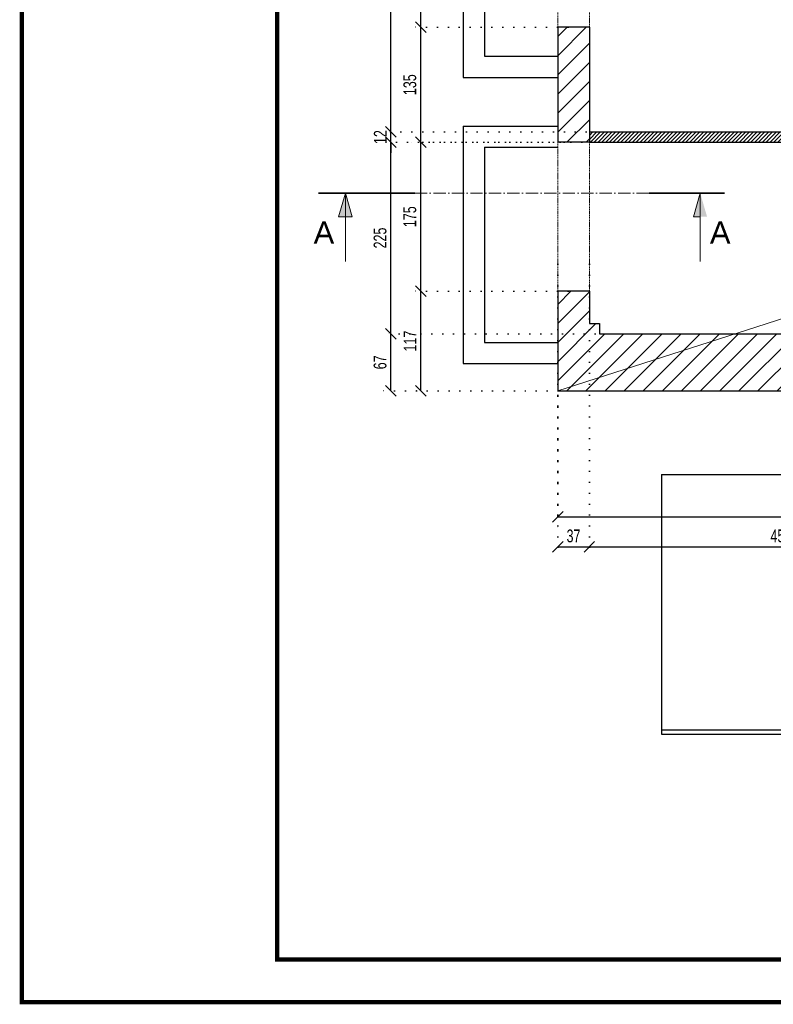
# Model space of a CAD drawing. Header units: millimetres. Extents: x 11149 to 111407, y -107619 to -23630.
# Tile 118 of 245: x 11149 to 12035, y -26605 to -25449. Entities that reach past the tile are written whole.
import ezdxf

# ---------------------------------------------------------------- set-up
doc = ezdxf.new("R2010")
doc.units = ezdxf.units.MM
doc.header["$LTSCALE"] = 2
for name, pattern in [('ACAD_ISO10W100', [18, 12, -3, 0, -3]), ('DOT', [6.35, 0, -6.35]), ('HIDDEN', [9.525, 6.35, -3.175])]:
    doc.linetypes.add(name, pattern=pattern)
doc.layers.get('0').update_dxf_attribs({"plot": 0})
doc.layers.get('Defpoints').update_dxf_attribs({"color": 1})
for name, color, linetype, lineweight in [('0_OPIS', 7, 'Continuous', 13), ('A_TXT', 7, 'Continuous', 0), ('A_ściany mur', 2, 'Continuous', 30), ('e-cad_wymiary', 4, 'Continuous', 9), ('Opisy', 7, 'Continuous', 13)]:
    doc.layers.add(name, color=color, linetype=linetype, lineweight=lineweight)
for name, color, linetype in [('3DPLAN_A_KRESKOWANIE 1', 253, 'Continuous'), ('3DPLAN_A_OPIS', 8, 'Continuous'), ('A_SCHODY', 6, 'Continuous')]:
    doc.layers.add(name, color=color, linetype=linetype)
doc.styles.add('e-cad_1', font='arial.ttf', dxfattribs={"width": 0.7})
doc.styles.add('TABEL1', font='txt')
doc.dimstyles.new('e-cad_1_100_[cm]', dxfattribs={"dimscale": 10, "dimtxt": 1.5, "dimasz": 1.25, "dimexe": 1.25, "dimexo": 0.625, "dimgap": 0.5, "dimtad": 1, "dimdec": 0, "dimrnd": 1, "dimzin": 1, "dimtxsty": 'e-cad_1', "dimblk": 'OBLIQUE', "dimcen": 2.5, "dimclrd": 256, "dimclre": 252, "dimclrt": 7, "dimadec": 0, "dimazin": 0, "dimtfac": 1, "dimtix": 1, "dimtmove": 2, "dimatfit": 3, "dimldrblk": 'NONE', "dimfxl": 60, "dimfxlon": 1, "dimarcsym": 0})
pattern_1 = [(45, (12744.33, -25853.178), (-11.22532, 11.22532), [])]

# ---------------------------------------------------------------- blocks, each defined once
blk = doc.blocks.new('_OBLIQUE')
at = {"color": 0, "linetype": 'ByBlock', "lineweight": -2}
blk.add_line((-0.5, -0.5), (0.5, 0.5), dxfattribs=at)
blk = doc.blocks.new('*D801')
at = {"layer": 'Defpoints', "color": 0}
for p in [(11781.5, -25884.9), (12466.6, -25884.9), (12466.6, -26032.9)]:
    blk.add_point(p, dxfattribs=at)
at = {"layer": 'e-cad_wymiary', "color": 252, "linetype": 'DOT', "lineweight": -2}
for p, q in [((11781.5, -25891.1), (11781.5, -26045.4)), ((12466.6, -25891.1), (12466.6, -26045.4))]:
    blk.add_line(p, q, dxfattribs=at)
at = {"layer": 'e-cad_wymiary', "lineweight": -2}
blk.add_line((11781.5, -26032.9), (12466.6, -26032.9), dxfattribs=at)
at = {"layer": 'e-cad_wymiary', "lineweight": -2, "xscale": 12.5, "yscale": 12.5, "zscale": 12.5, "rotation": 180}
blk.add_blockref('_OBLIQUE', (11781.5, -26032.9), dxfattribs=at)
at = {"layer": 'e-cad_wymiary', "lineweight": -2, "xscale": 12.5, "yscale": 12.5, "zscale": 12.5}
blk.add_blockref('_OBLIQUE', (12466.6, -26032.9), dxfattribs=at)
at = {"layer": 'e-cad_wymiary', "color": 7, "insert": (12124, -26020.2), "char_height": 15, "attachment_point": 5, "style": 'e-cad_1'}
blk.add_mtext('685', dxfattribs=at)
blk = doc.blocks.new('_None')
blk = doc.blocks.new('*D824')
at = {"layer": 'Defpoints', "color": 0}
for p in [(11781.5, -25729.8), (11818.6, -25729.8), (11818.6, -26067.9)]:
    blk.add_point(p, dxfattribs=at)
at = {"layer": 'e-cad_wymiary', "color": 252, "linetype": 'DOT', "lineweight": -2}
for p, q in [((11781.5, -25736.1), (11781.5, -26080.4)), ((11818.6, -25736.1), (11818.6, -26080.4))]:
    blk.add_line(p, q, dxfattribs=at)
at = {"layer": 'e-cad_wymiary', "lineweight": -2}
blk.add_line((11781.5, -26067.9), (11818.6, -26067.9), dxfattribs=at)
at = {"layer": 'e-cad_wymiary', "lineweight": -2, "xscale": 12.5, "yscale": 12.5, "zscale": 12.5, "rotation": 180}
blk.add_blockref('_OBLIQUE', (11781.5, -26067.9), dxfattribs=at)
at = {"layer": 'e-cad_wymiary', "lineweight": -2, "xscale": 12.5, "yscale": 12.5, "zscale": 12.5}
blk.add_blockref('_OBLIQUE', (11818.6, -26067.9), dxfattribs=at)
at = {"layer": 'e-cad_wymiary', "color": 7, "insert": (11800, -26055.2), "char_height": 15, "attachment_point": 5, "style": 'e-cad_1'}
blk.add_mtext('37', dxfattribs=at)
blk = doc.blocks.new('*D825')
at = {"layer": 'Defpoints', "color": 0}
for p in [(11818.6, -25729.8), (12268.6, -25789.9), (12268.6, -26067.9)]:
    blk.add_point(p, dxfattribs=at)
at = {"layer": 'e-cad_wymiary', "color": 252, "linetype": 'DOT', "lineweight": -2}
for p, q in [((11818.6, -25736.1), (11818.6, -26080.4)), ((12268.6, -25796.1), (12268.6, -26080.4))]:
    blk.add_line(p, q, dxfattribs=at)
at = {"layer": 'e-cad_wymiary', "lineweight": -2}
blk.add_line((11818.6, -26067.9), (12268.6, -26067.9), dxfattribs=at)
at = {"layer": 'e-cad_wymiary', "lineweight": -2, "xscale": 12.5, "yscale": 12.5, "zscale": 12.5, "rotation": 180}
blk.add_blockref('_OBLIQUE', (11818.6, -26067.9), dxfattribs=at)
at = {"layer": 'e-cad_wymiary', "lineweight": -2, "xscale": 12.5, "yscale": 12.5, "zscale": 12.5}
blk.add_blockref('_OBLIQUE', (12268.6, -26067.9), dxfattribs=at)
at = {"layer": 'e-cad_wymiary', "color": 7, "insert": (12043.6, -26055.2), "char_height": 15, "attachment_point": 5, "style": 'e-cad_1'}
blk.add_mtext('450', dxfattribs=at)
blk = doc.blocks.new('*D849')
at = {"layer": 'Defpoints', "color": 0}
for p in [(11620.5, -25767.9), (11800, -25767.9), (11941.7, -25884.9)]:
    blk.add_point(p, dxfattribs=at)
at = {"layer": 'e-cad_wymiary', "color": 252, "linetype": 'DOT', "lineweight": -2}
for p, q in [((11793.8, -25767.9), (11608, -25767.9)), ((11935.4, -25884.9), (11608, -25884.9))]:
    blk.add_line(p, q, dxfattribs=at)
at = {"layer": 'e-cad_wymiary', "lineweight": -2}
blk.add_line((11620.5, -25884.9), (11620.5, -25767.9), dxfattribs=at)
at = {"layer": 'e-cad_wymiary', "lineweight": -2, "xscale": 12.5, "yscale": 12.5, "zscale": 12.5}
for p, rotation in [((11620.5, -25767.9), 90), ((11620.5, -25884.9), 270)]:
    blk.add_blockref('_OBLIQUE', p, dxfattribs=dict(at, rotation=rotation))
at = {"layer": 'e-cad_wymiary', "color": 7, "insert": (11608, -25826.4), "char_height": 15, "attachment_point": 5, "rotation": 90, "style": 'e-cad_1'}
blk.add_mtext('117', dxfattribs=at)
blk = doc.blocks.new('*D850')
at = {"layer": 'Defpoints', "color": 0}
for p in [(11620.5, -25592.9), (11795.4, -25592.9), (11800, -25767.9)]:
    blk.add_point(p, dxfattribs=at)
at = {"layer": 'e-cad_wymiary', "color": 252, "linetype": 'DOT', "lineweight": -2}
for p, q in [((11789.2, -25592.9), (11608, -25592.9)), ((11793.8, -25767.9), (11608, -25767.9))]:
    blk.add_line(p, q, dxfattribs=at)
at = {"layer": 'e-cad_wymiary', "lineweight": -2}
blk.add_line((11620.5, -25767.9), (11620.5, -25592.9), dxfattribs=at)
at = {"layer": 'e-cad_wymiary', "lineweight": -2, "xscale": 12.5, "yscale": 12.5, "zscale": 12.5}
for p, rotation in [((11620.5, -25592.9), 90), ((11620.5, -25767.9), 270)]:
    blk.add_blockref('_OBLIQUE', p, dxfattribs=dict(at, rotation=rotation))
at = {"layer": 'e-cad_wymiary', "color": 7, "insert": (11607.8, -25680.4), "char_height": 15, "attachment_point": 5, "rotation": 90, "style": 'e-cad_1'}
blk.add_mtext('175', dxfattribs=at)
blk = doc.blocks.new('*D851')
at = {"layer": 'Defpoints', "color": 0}
for p in [(11620.5, -25457.9), (11800, -25457.9), (11795.4, -25592.9)]:
    blk.add_point(p, dxfattribs=at)
at = {"layer": 'e-cad_wymiary', "color": 252, "linetype": 'DOT', "lineweight": -2}
for p, q in [((11793.8, -25457.9), (11608, -25457.9)), ((11789.2, -25592.9), (11608, -25592.9))]:
    blk.add_line(p, q, dxfattribs=at)
at = {"layer": 'e-cad_wymiary', "lineweight": -2}
blk.add_line((11620.5, -25592.9), (11620.5, -25457.9), dxfattribs=at)
at = {"layer": 'e-cad_wymiary', "lineweight": -2, "xscale": 12.5, "yscale": 12.5, "zscale": 12.5}
for p, rotation in [((11620.5, -25457.9), 90), ((11620.5, -25592.9), 270)]:
    blk.add_blockref('_OBLIQUE', p, dxfattribs=dict(at, rotation=rotation))
at = {"layer": 'e-cad_wymiary', "color": 7, "insert": (11607.8, -25525.4), "char_height": 15, "attachment_point": 5, "rotation": 90, "style": 'e-cad_1'}
blk.add_mtext('135', dxfattribs=at)
blk = doc.blocks.new('*D852')
at = {"layer": 'Defpoints', "color": 0}
for p in [(11620.5, -25282.9), (11807.8, -25282.9), (11800, -25457.9)]:
    blk.add_point(p, dxfattribs=at)
at = {"layer": 'e-cad_wymiary', "color": 252, "linetype": 'DOT', "lineweight": -2}
for p, q in [((11801.5, -25282.9), (11608, -25282.9)), ((11793.8, -25457.9), (11608, -25457.9))]:
    blk.add_line(p, q, dxfattribs=at)
at = {"layer": 'e-cad_wymiary', "lineweight": -2}
blk.add_line((11620.5, -25457.9), (11620.5, -25282.9), dxfattribs=at)
at = {"layer": 'e-cad_wymiary', "lineweight": -2, "xscale": 12.5, "yscale": 12.5, "zscale": 12.5}
for p, rotation in [((11620.5, -25282.9), 90), ((11620.5, -25457.9), 270)]:
    blk.add_blockref('_OBLIQUE', p, dxfattribs=dict(at, rotation=rotation))
at = {"layer": 'e-cad_wymiary', "color": 7, "insert": (11607.8, -25370.4), "char_height": 15, "attachment_point": 5, "rotation": 90, "style": 'e-cad_1'}
blk.add_mtext('175', dxfattribs=at)
blk = doc.blocks.new('*D854')
at = {"layer": 'Defpoints', "color": 0}
for p in [(11585.5, -25817.9), (11870.1, -25817.9), (11941.7, -25884.9)]:
    blk.add_point(p, dxfattribs=at)
at = {"layer": 'e-cad_wymiary', "color": 252, "linetype": 'DOT', "lineweight": -2}
for p, q in [((11863.9, -25817.9), (11573, -25817.9)), ((11935.4, -25884.9), (11573, -25884.9))]:
    blk.add_line(p, q, dxfattribs=at)
at = {"layer": 'e-cad_wymiary', "lineweight": -2}
blk.add_line((11585.5, -25884.9), (11585.5, -25817.9), dxfattribs=at)
at = {"layer": 'e-cad_wymiary', "lineweight": -2, "xscale": 12.5, "yscale": 12.5, "zscale": 12.5}
for p, rotation in [((11585.5, -25817.9), 90), ((11585.5, -25884.9), 270)]:
    blk.add_blockref('_OBLIQUE', p, dxfattribs=dict(at, rotation=rotation))
at = {"layer": 'e-cad_wymiary', "color": 7, "insert": (11572.8, -25851.4), "char_height": 15, "attachment_point": 5, "rotation": 90, "style": 'e-cad_1'}
blk.add_mtext('67', dxfattribs=at)
blk = doc.blocks.new('*D855')
at = {"layer": 'Defpoints', "color": 0}
for p in [(11585.5, -25592.9), (11854.4, -25592.9), (11870.1, -25817.9)]:
    blk.add_point(p, dxfattribs=at)
at = {"layer": 'e-cad_wymiary', "color": 252, "linetype": 'DOT', "lineweight": -2}
for p, q in [((11848.2, -25592.9), (11573, -25592.9)), ((11863.9, -25817.9), (11573, -25817.9))]:
    blk.add_line(p, q, dxfattribs=at)
at = {"layer": 'e-cad_wymiary', "lineweight": -2}
blk.add_line((11585.5, -25817.9), (11585.5, -25592.9), dxfattribs=at)
at = {"layer": 'e-cad_wymiary', "lineweight": -2, "xscale": 12.5, "yscale": 12.5, "zscale": 12.5}
for p, rotation in [((11585.5, -25592.9), 90), ((11585.5, -25817.9), 270)]:
    blk.add_blockref('_OBLIQUE', p, dxfattribs=dict(at, rotation=rotation))
at = {"layer": 'e-cad_wymiary', "color": 7, "insert": (11572.8, -25705.4), "char_height": 15, "attachment_point": 5, "rotation": 90, "style": 'e-cad_1'}
blk.add_mtext('225', dxfattribs=at)
blk = doc.blocks.new('*D856')
at = {"layer": 'Defpoints', "color": 0}
for p in [(11585.5, -25580.9), (11872.4, -25580.9), (11854.4, -25592.9)]:
    blk.add_point(p, dxfattribs=at)
at = {"layer": 'e-cad_wymiary', "lineweight": -2}
for p, q in [((11585.5, -25580.9), (11585.5, -25568.4)), ((11585.5, -25592.9), (11585.5, -25580.9)), ((11585.5, -25592.9), (11585.5, -25605.4))]:
    blk.add_line(p, q, dxfattribs=at)
at = {"layer": 'e-cad_wymiary', "color": 252, "linetype": 'DOT', "lineweight": -2}
for p, q in [((11866.1, -25580.9), (11573, -25580.9)), ((11848.2, -25592.9), (11573, -25592.9))]:
    blk.add_line(p, q, dxfattribs=at)
at = {"layer": 'e-cad_wymiary', "lineweight": -2, "xscale": 12.5, "yscale": 12.5, "zscale": 12.5}
for p, rotation in [((11585.5, -25580.9), 270), ((11585.5, -25592.9), 90)]:
    blk.add_blockref('_OBLIQUE', p, dxfattribs=dict(at, rotation=rotation))
at = {"layer": 'e-cad_wymiary', "color": 7, "insert": (11573, -25586.9), "char_height": 15, "attachment_point": 5, "rotation": 90, "style": 'e-cad_1'}
blk.add_mtext('12', dxfattribs=at)
blk = doc.blocks.new('*D857')
at = {"layer": 'Defpoints', "color": 0}
for p in [(11585.5, -25236.9), (11871.8, -25236.9), (11872.4, -25580.9)]:
    blk.add_point(p, dxfattribs=at)
at = {"layer": 'e-cad_wymiary', "color": 252, "linetype": 'DOT', "lineweight": -2}
for p, q in [((11865.5, -25236.9), (11573, -25236.9)), ((11866.1, -25580.9), (11573, -25580.9))]:
    blk.add_line(p, q, dxfattribs=at)
at = {"layer": 'e-cad_wymiary', "lineweight": -2}
blk.add_line((11585.5, -25580.9), (11585.5, -25236.9), dxfattribs=at)
at = {"layer": 'e-cad_wymiary', "lineweight": -2, "xscale": 12.5, "yscale": 12.5, "zscale": 12.5}
for p, rotation in [((11585.5, -25236.9), 90), ((11585.5, -25580.9), 270)]:
    blk.add_blockref('_OBLIQUE', p, dxfattribs=dict(at, rotation=rotation))
at = {"layer": 'e-cad_wymiary', "color": 7, "insert": (11572.8, -25408.9), "char_height": 15, "attachment_point": 5, "rotation": 90, "style": 'e-cad_1'}
blk.add_mtext('344', dxfattribs=at)

msp = doc.modelspace()

# ---------------------------------------------------------------- hatches: boundary and pattern name
at = {"layer": '3DPLAN_A_KRESKOWANIE 1', "transparency": 33554687}
h = msp.add_hatch(dxfattribs=at)
h.set_pattern_fill('ANSI31', color=256, scale=5, style=0)
h.set_pattern_definition(pattern_1)
h.paths.add_polyline_path([(11781.49, -25457.89), (11781.49, -25592.89), (11818.61, -25592.89), (11818.61, -25580.89), (11818.61, -25457.89)])
h = msp.add_hatch(dxfattribs=at)
h.set_pattern_fill('ANSI31', color=256, scale=5, style=0)
h.set_pattern_definition(pattern_1)
h.paths.add_polyline_path([(11781.49, -25767.89), (11781.49, -25884.89), (12413.49, -25884.89), (12466.61, -25884.89), (12466.61, -25817.89), (12427.61, -25817.89), (12427.61, -25808.89), (12384.61, -25808.89), (12384.61, -25817.89), (12280.61, -25817.89), (12268.61, -25817.89), (11830.61, -25817.89), (11830.61, -25805.89), (11818.61, -25805.89), (11818.61, -25767.89)])
at = {"layer": '3DPLAN_A_OPIS', "lineweight": 0, "transparency": 33554687}
h = msp.add_hatch(dxfattribs=at)
h.set_pattern_fill('ANSI31', color=1)
h.set_pattern_definition([(45, (-9271.924, 124.9504), (-2.24506403, 2.24506403), [])])
h.paths.add_polyline_path([(12183.61, -25580.89), (11818.61, -25580.89), (11818.61, -25592.89), (12183.61, -25592.89)])
h.paths.add_polyline_path([(12280.61, -25592.89), (12350.61, -25592.89), (12350.61, -25580.89), (12268.61, -25580.89), (12268.61, -25817.89), (12280.61, -25817.89)])
h.paths.add_polyline_path([(12445.61, -25637.58), (12445.61, -25577.58), (12750.61, -25577.58), (12750.61, -25565.58), (12435.61, -25565.58), (12435.61, -25637.58), (12445.61, -25637.58)], is_closed=False)
h.paths.add_polyline_path([(12378.51, -25341.89), (12378.51, -25353.89), (12569.7, -25353.89), (12569.7, -25341.89), (12490.11, -25341.89), (12490.11, -25252.89), (12478.11, -25252.89), (12478.11, -25341.89)])
h.paths.add_polyline_path([(12490.11, -25252.89), (12490.11, -25236.89), (12478.11, -25236.89), (12478.11, -25252.89)])
h.paths.add_polyline_path([(12218.11, -25252.89), (12218.11, -25236.89), (12206.11, -25236.89), (12206.11, -25252.89)])
h.paths.add_polyline_path([(12206.11, -25353.89), (12288.51, -25353.89), (12288.51, -25341.89), (12218.11, -25341.89), (12218.11, -25252.89), (12206.11, -25252.89)])
at = {"layer": 'A_TXT', "ltscale": 0.2}
h = msp.add_hatch(color=256, dxfattribs=at)
h.paths.add_polyline_path([(11532.06, -25680.46), (11532.06, -25652.89), (11524.07, -25680.46)])
h.paths.add_polyline_path([(11540.04, -25680.46), (11532.06, -25652.89), (11532.06, -25680.46)])
h = msp.add_hatch(color=256, dxfattribs=at)
h.paths.add_polyline_path([(11948.92, -25680.46), (11948.92, -25652.89), (11956.91, -25680.46)])
h.paths.add_polyline_path([(11940.94, -25680.46), (11948.92, -25652.89), (11948.92, -25680.46)])

# ---------------------------------------------------------------- linework, layer by layer
at = {"layer": '0_OPIS', "const_width": 5}
for points in [[(11151.87, -23632.55), (17451.87, -23632.55), (17451.87, -26602.55), (11151.87, -26602.55)], [(11451.87, -23682.55), (17401.87, -23682.55), (17401.87, -26552.55), (11451.87, -26552.55)]]:
    msp.add_lwpolyline(points, close=True, dxfattribs=at)
at = {"layer": '3DPLAN_A_OPIS', "color": 1, "lineweight": 30}
for p, q in [((11818.61, -25580.89), (12183.61, -25580.89)), ((11818.61, -25592.89), (12183.61, -25592.89))]:
    msp.add_line(p, q, dxfattribs=at)
at = {"layer": 'A_SCHODY'}
for p, q in [((11670.49, -25263.89), (11670.49, -25516.89)), ((11695.49, -25263.89), (11695.49, -25491.89)), ((11695.49, -25491.89), (11781.49, -25491.89)), ((11670.49, -25516.89), (11781.49, -25516.89)), ((11670.49, -25573.89), (11781.49, -25573.89)), ((11670.49, -25573.89), (11670.49, -25852.89)), ((11695.49, -25598.89), (11781.49, -25598.89)), ((11695.49, -25598.89), (11695.49, -25827.89)), ((11695.49, -25827.89), (11781.49, -25827.89)), ((11670.49, -25852.89), (11781.49, -25852.89)), ((11903.49, -25982.89), (12413.49, -25982.89)), ((11903.49, -25982.89), (11903.49, -26287.89)), ((11903.49, -26282.89), (12517.11, -26282.89)), ((11903.49, -26287.89), (12517.11, -26287.89))]:
    msp.add_line(p, q, dxfattribs=at)
at = {"layer": 'A_TXT', "ltscale": 0.2}
for p, q in [((11532.06, -25652.89), (11524.07, -25680.46)), ((11532.06, -25652.89), (11532.06, -25733.14)), ((11532.06, -25652.89), (11540.04, -25680.46)), ((11948.92, -25652.89), (11940.94, -25680.46)), ((11948.92, -25652.89), (11948.92, -25733.14)), ((11524.07, -25680.46), (11532.06, -25680.46)), ((11540.04, -25680.46), (11532.06, -25680.46)), ((11940.94, -25680.46), (11948.92, -25680.46))]:
    msp.add_line(p, q, dxfattribs=at)
at = {"layer": 'A_TXT', "linetype": 'ACAD_ISO10W100', "ltscale": 0.6}
msp.add_line((11570.31, -25652.89), (11948.92, -25652.89), dxfattribs=at)
at = {"layer": 'A_TXT', "lineweight": 35, "ltscale": 0.2}
msp.add_line((11888.69, -25652.89), (11977.29, -25652.89), dxfattribs=at)
at = {"layer": 'A_TXT', "lineweight": 35, "ltscale": 0.2, "const_width": 2}
for points in [[(11500.31, -25652.89), (11613.92, -25652.89)], [(11888.69, -25652.89), (11977.29, -25652.89)]]:
    msp.add_lwpolyline(points, dxfattribs=at)
at = {"layer": 'A_ściany mur', "color": 4, "linetype": 'HIDDEN', "lineweight": 5, "ltscale": 0.1}
for p, q in [((11781.49, -25282.89), (11781.49, -25457.89)), ((11818.61, -25282.89), (11818.61, -25457.89)), ((11781.49, -25592.89), (11781.49, -25767.89)), ((11818.61, -25592.89), (11818.61, -25767.89))]:
    msp.add_line(p, q, dxfattribs=at)
at = {"layer": 'A_ściany mur', "ltscale": 0.1}
for p, q in [((11818.61, -25457.89), (11781.49, -25457.89)), ((11781.49, -25457.89), (11781.49, -25592.89)), ((11818.61, -25457.89), (11818.61, -25592.89)), ((11818.61, -25592.89), (11781.49, -25592.89)), ((11818.61, -25767.89), (11781.49, -25767.89)), ((11781.49, -25767.89), (11781.49, -25884.89)), ((11818.61, -25767.89), (11818.61, -25805.89)), ((11818.61, -25805.89), (11830.61, -25805.89)), ((11830.61, -25805.89), (11830.61, -25817.89)), ((11830.61, -25817.89), (12384.61, -25817.89)), ((11781.49, -25884.89), (12466.61, -25884.89))]:
    msp.add_line(p, q, dxfattribs=at)
at = {"layer": 'Opisy'}
msp.add_line((11781.49, -25884.89), (16677.49, -24305.89), dxfattribs=at)

# ---------------------------------------------------------------- texts
at = {"layer": 'A_TXT', "ltscale": 0.2, "char_height": 26, "width": 72.9007, "attachment_point": 7, "style": 'TABEL1'}
for insert in [(11494.7, -25712), (11960.23, -25712)]:
    msp.add_mtext('{\\fArial|b0|i0|c238|p34;A}', dxfattribs=dict(at, insert=insert))

# ---------------------------------------------------------------- dimensions: what is measured, and where the dimension line sits
at = {"layer": 'e-cad_wymiary'}
for base, p1, p2, picture, middle in [((11585.49, -25236.89), (11872.39, -25580.89), (11871.79, -25236.89), '*D857', (11572.82, -25408.89)), ((11620.49, -25282.89), (11800.05, -25457.89), (11807.75, -25282.89), '*D852', (11607.83, -25370.39)), ((11620.49, -25457.89), (11795.43, -25592.89), (11800.05, -25457.89), '*D851', (11607.82, -25525.39)), ((11585.49, -25580.89), (11854.44, -25592.89), (11872.39, -25580.89), '*D856', (11572.95, -25586.89)), ((11585.49, -25592.89), (11870.1, -25817.89), (11854.44, -25592.89), '*D855', (11572.83, -25705.39)), ((11620.49, -25592.89), (11800.05, -25767.89), (11795.43, -25592.89), '*D850', (11607.83, -25680.39)), ((11620.49, -25767.89), (11941.69, -25884.89), (11800.05, -25767.89), '*D849', (11607.95, -25826.39)), ((11585.49, -25817.89), (11941.69, -25884.89), (11870.1, -25817.89), '*D854', (11572.83, -25851.39))]:
    dim = msp.add_linear_dim(base=base, p1=p1, p2=p2, angle=90, dimstyle='e-cad_1_100_[cm]', dxfattribs=at)
    dim.commit()
    dim.dimension.update_dxf_attribs({"geometry": picture, "text_midpoint": middle})
for base, p1, p2, picture, middle in [((11818.61, -26067.89), (11781.49, -25729.83), (11818.61, -25729.83), '*D824', (11800.05, -26055.23)), ((12268.61, -26067.89), (11818.61, -25729.83), (12268.61, -25789.88), '*D825', (12043.61, -26055.23)), ((12466.61, -26032.89), (11781.49, -25884.89), (12466.61, -25884.89), '*D801', (12124.05, -26020.23))]:
    dim = msp.add_linear_dim(base=base, p1=p1, p2=p2, dimstyle='e-cad_1_100_[cm]', dxfattribs=at)
    dim.commit()
    dim.dimension.update_dxf_attribs({"geometry": picture, "text_midpoint": middle})

doc.saveas('drawing.dxf')
